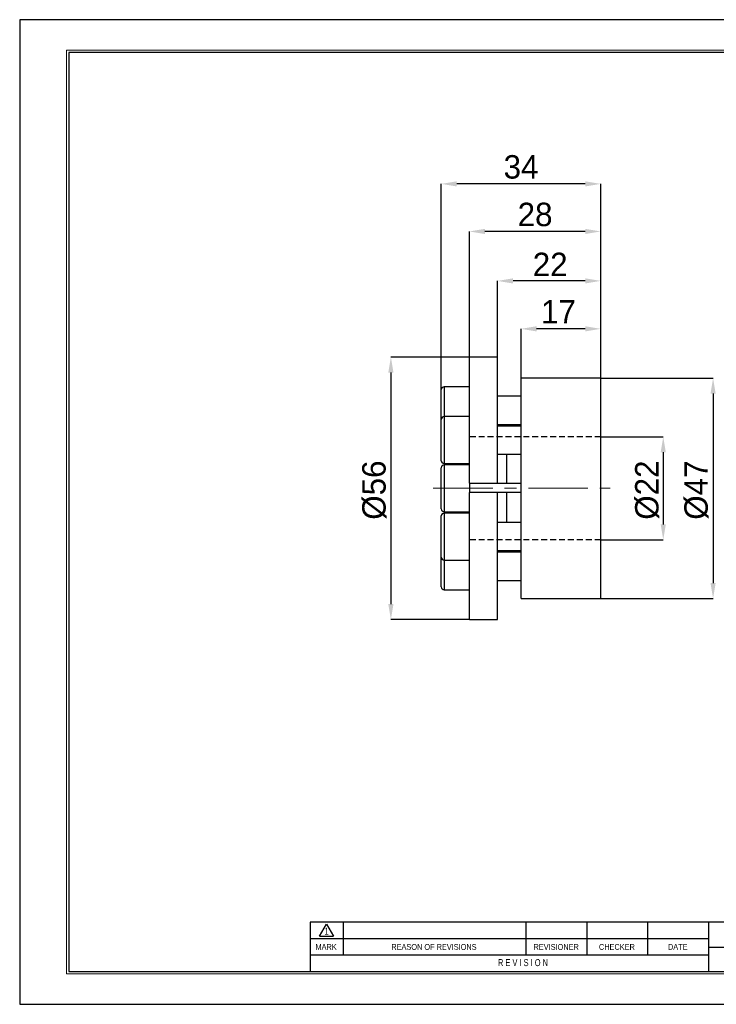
# Model space of a CAD drawing. Header units: millimetres. Extents: x 0 to 297, y 0 to 210.
# Tile 1 of 2: x 0 to 149, y 0 to 210. Entities that reach past the tile are written whole.
import ezdxf
from ezdxf.enums import TextEntityAlignment as Align

# ---------------------------------------------------------------- set-up
doc = ezdxf.new("R2010")
doc.units = ezdxf.units.MM
doc.header["$PDSIZE"] = -1
doc.linetypes.add('CENTERX2', pattern=[20.32, 12.7, -2.54, 2.54, -2.54])
doc.linetypes.add('HIDDEN', pattern=[1.905, 1.27, -0.635])
for name, color, linetype in [('가상선', 2, 'HIDDEN'), ('문자', 7, 'Continuous'), ('중심선', 1, 'CENTERX2')]:
    doc.layers.add(name, color=color, linetype=linetype)
doc.layers.add('치수선', color=5, linetype='Continuous', lineweight=15)
doc.styles.add('SLDTEXTSTYLE0', font='TXT', dxfattribs={"width": 0.75})
doc.styles.add('SLDTEXTSTYLE2', font='TXT', dxfattribs={"width": 0.75, "bigfont": 'bigfont'})
doc.styles.add('SLDTEXTSTYLE8', font='TXT', dxfattribs={"width": 0.633333})
doc.dimstyles.new('SLDDIMSTYLE0', dxfattribs={"dimtxt": 3.5, "dimasz": 3.302, "dimexe": 0, "dimexo": 0.0625, "dimgap": 0.875, "dimtad": 1, "dimrnd": 1e-09, "dimzin": 12, "dimdsep": 46, "dimtxsty": 'SLDTEXTSTYLE0', "dimsah": 1, "dimcen": 0.09, "dimadec": 0, "dimazin": 3, "dimtfac": 1, "dimtmove": 0, "dimatfit": 0, "dimfxl": 1, "dimfrac": 2, "dimtolj": 1, "dimtzin": 12, "dimarcsym": 0})
doc.dimstyles.new('SLDDIMSTYLE1', dxfattribs={"dimtxt": 3.5, "dimasz": 3.302, "dimexe": 0, "dimexo": 0.0625, "dimgap": 0.875, "dimtad": 1, "dimrnd": 1e-09, "dimzin": 12, "dimdsep": 46, "dimtxsty": 'SLDTEXTSTYLE0', "dimsah": 1, "dimcen": 0.09, "dimadec": 0, "dimazin": 3, "dimtfac": 1, "dimtofl": 0, "dimtmove": 0, "dimatfit": 3, "dimfxl": 1, "dimfrac": 2, "dimtolj": 1, "dimtzin": 12, "dimarcsym": 0})
doc.dimstyles.new('SLDDIMSTYLE2', dxfattribs={"dimtxt": 3.5, "dimasz": 3.302, "dimexe": 0, "dimexo": 0.0625, "dimgap": 0.875, "dimtad": 1, "dimdec": 0, "dimrnd": 1e-09, "dimzin": 12, "dimdsep": 46, "dimtxsty": 'SLDTEXTSTYLE0', "dimsah": 1, "dimcen": 0.09, "dimadec": 0, "dimazin": 3, "dimtfac": 1, "dimtofl": 0, "dimtmove": 0, "dimatfit": 3, "dimfxl": 1, "dimfrac": 2, "dimtolj": 1, "dimtzin": 12, "dimarcsym": 0})
doc.dimstyles.new('SLDDIMSTYLE3', dxfattribs={"dimtxt": 3.5, "dimasz": 3.302, "dimexe": 0, "dimexo": 0.0625, "dimgap": 0.875, "dimtad": 1, "dimdec": 0, "dimrnd": 1e-09, "dimzin": 12, "dimdsep": 46, "dimtxsty": 'SLDTEXTSTYLE0', "dimsah": 1, "dimcen": 0.09, "dimadec": 0, "dimazin": 3, "dimtfac": 1, "dimtdec": 0, "dimtofl": 0, "dimtmove": 0, "dimatfit": 3, "dimfxl": 1, "dimfrac": 2, "dimtolj": 1, "dimtzin": 12, "dimarcsym": 0})

# ---------------------------------------------------------------- blocks, each defined once
blk = doc.blocks.new('AAAA')
at = {"color": 250, "true_color": 0x191924}
for p, q in [((-298.87, 124.28), (-595.87, 124.28)), ((-595.87, 124.28), (-595.87, -85.72)), ((-595.87, -85.72), (-298.87, -85.72))]:
    blk.add_line(p, q, dxfattribs=at)
at = {"lineweight": 0}
for p, q in [((-305.37, 117.78), (-585.87, 117.78)), ((-585.87, 117.78), (-585.87, -79.22)), ((-585.87, -79.22), (-305.37, -79.22))]:
    blk.add_line(p, q, dxfattribs=at)
for p, q in [((-305.87, 117.28), (-585.37, 117.28)), ((-585.37, 117.28), (-585.37, -78.72)), ((-435.87, -68.22), (-533.87, -68.22)), ((-533.87, -68.22), (-533.87, -78.72)), ((-531.87, -71.21), (-530.37, -68.61)), ((-530.37, -68.61), (-528.87, -71.21)), ((-526.87, -68.22), (-526.87, -75.22)), ((-487.87, -68.22), (-487.87, -75.22)), ((-474.87, -68.22), (-474.87, -75.22)), ((-461.87, -68.22), (-461.87, -75.22)), ((-448.87, -68.22), (-448.87, -78.72)), ((-531.87, -71.21), (-528.87, -71.21)), ((-448.87, -71.72), (-533.87, -71.72)), ((-448.87, -75.22), (-533.87, -75.22)), ((-448.87, -73.52), (-435.87, -73.52)), ((-585.37, -78.72), (-305.87, -78.72))]:
    blk.add_line(p, q)
at = {"color": 250, "true_color": 0x191924, "width": 0.75}
for tag, height, style, p in [('TITLE', 2.5, 'SLDTEXTSTYLE2', (-358.7, -62.04)), ('도번', 2.5, 'SLDTEXTSTYLE2', (-344.69, -70.81)), ('필렛', 1.15, 'SLDTEXTSTYLE0', (-416.62, -75.73)), ('SCALE', 1.2, 'SLDTEXTSTYLE0', (-342.09, -76.51)), ('DATE', 1.2, 'SLDTEXTSTYLE0', (-318.85, -76.56)), ('모따기', 1.15, 'SLDTEXTSTYLE0', (-416.62, -78.33))]:
    blk.add_attdef(tag, text='', height=height, dxfattribs=dict(at, style=style)).set_placement(p, align=Align.BOTTOM_LEFT)
at = {"layer": '문자', "attachment_point": 2}
for s, insert, char_height, style in [('1', (-530.38, -69.37), 1.5, 'SLDTEXTSTYLE0'), ('MARK', (-530.48, -72.85), 1.25, 'SLDTEXTSTYLE0'), ('REASON OF REVISIONS', (-507.46, -72.85), 1.25, 'SLDTEXTSTYLE0'), ('REVISIONER', (-481.38, -72.85), 1.25, 'SLDTEXTSTYLE0'), ('CHECKER', (-468.42, -72.85), 1.25, 'SLDTEXTSTYLE0'), ('DATE', (-455.43, -72.85), 1.25, 'SLDTEXTSTYLE0'), ('R E V I S I O N', (-488.46, -76.07), 1.5, 'SLDTEXTSTYLE8')]:
    blk.add_mtext(s, dxfattribs=dict(at, insert=insert, char_height=char_height, style=style))
blk = doc.blocks.new('_D')
at = {"layer": 'Defpoints', "color": 0}
for p in [(124.02, 121.11), (124.02, 99.11), (137.37, 99.11)]:
    blk.add_point(p, dxfattribs=at)
at = {"layer": '치수선', "color": 0, "lineweight": -2}
for p, q in [((124.09, 121.11), (137.37, 121.11)), ((137.37, 117.81), (137.37, 102.41)), ((124.09, 99.11), (137.37, 99.11))]:
    blk.add_line(p, q, dxfattribs=at)
at = {"layer": '치수선', "color": 0}
for points in [[(136.82, 117.81), (137.92, 117.81), (137.37, 121.11)], [(136.82, 102.41), (137.92, 102.41), (137.37, 99.11)]]:
    blk.add_solid(points, dxfattribs=at)
at = {"layer": '치수선', "color": 3, "insert": (131.36, 109.73), "char_height": 5, "attachment_point": 2, "rotation": 90}
blk.add_mtext('\\A1;%%c22', dxfattribs=at)
blk = doc.blocks.new('_D_1')
at = {"layer": 'Defpoints', "color": 0}
for p in [(124.02, 133.61), (124.02, 86.61), (148.01, 86.61)]:
    blk.add_point(p, dxfattribs=at)
at = {"layer": '치수선', "color": 0, "lineweight": -2}
for p, q in [((124.09, 133.61), (148.01, 133.61)), ((148.01, 130.31), (148.01, 89.91)), ((124.09, 86.61), (148.01, 86.61))]:
    blk.add_line(p, q, dxfattribs=at)
at = {"layer": '치수선', "color": 0}
for points in [[(147.46, 130.31), (148.56, 130.31), (148.01, 133.61)], [(147.46, 89.91), (148.56, 89.91), (148.01, 86.61)]]:
    blk.add_solid(points, dxfattribs=at)
at = {"layer": '치수선', "color": 3, "insert": (141.87, 109.73), "char_height": 5, "attachment_point": 2, "rotation": 90}
blk.add_mtext('\\A1;%%c47', dxfattribs=at)
blk = doc.blocks.new('_D_2')
at = {"layer": 'Defpoints', "color": 0}
for p in [(96.01, 138.11), (79.25, 82.11), (96.01, 82.11)]:
    blk.add_point(p, dxfattribs=at)
at = {"layer": '치수선', "color": 0, "lineweight": -2}
for p, q in [((95.95, 138.11), (79.25, 138.11)), ((79.25, 134.81), (79.25, 85.41)), ((95.95, 82.11), (79.25, 82.11))]:
    blk.add_line(p, q, dxfattribs=at)
at = {"layer": '치수선', "color": 0}
for points in [[(78.7, 134.81), (79.8, 134.81), (79.25, 138.11)], [(78.7, 85.41), (79.8, 85.41), (79.25, 82.11)]]:
    blk.add_solid(points, dxfattribs=at)
at = {"layer": '치수선', "color": 3, "insert": (73.13, 109.73), "char_height": 5, "attachment_point": 2, "rotation": 90}
blk.add_mtext('\\A1;%%c56', dxfattribs=at)
blk = doc.blocks.new('_D_3')
at = {"layer": 'Defpoints', "color": 0}
for p in [(107.02, 144.13), (107.02, 133.61), (124.02, 133.61)]:
    blk.add_point(p, dxfattribs=at)
at = {"layer": '치수선', "color": 0, "lineweight": -2}
for p, q in [((107.02, 133.67), (107.02, 144.13)), ((120.72, 144.13), (110.33, 144.13)), ((124.02, 133.67), (124.02, 144.13))]:
    blk.add_line(p, q, dxfattribs=at)
at = {"layer": '치수선', "color": 0}
for points in [[(110.33, 144.68), (110.33, 143.58), (107.02, 144.13)], [(120.72, 144.68), (120.72, 143.58), (124.02, 144.13)]]:
    blk.add_solid(points, dxfattribs=at)
at = {"layer": '치수선', "color": 3, "insert": (115.02, 150.27), "char_height": 5, "attachment_point": 2}
blk.add_mtext('\\A1;17', dxfattribs=at)
blk = doc.blocks.new('_D_4')
at = {"layer": 'Defpoints', "color": 0}
for p in [(102.01, 154.35), (102.01, 138.11), (124.02, 133.61)]:
    blk.add_point(p, dxfattribs=at)
at = {"layer": '치수선', "color": 0, "lineweight": -2}
for p, q in [((102.01, 138.17), (102.01, 154.35)), ((120.72, 154.35), (105.31, 154.35)), ((124.02, 133.67), (124.02, 154.35))]:
    blk.add_line(p, q, dxfattribs=at)
at = {"layer": '치수선', "color": 0}
for points in [[(105.31, 154.9), (105.31, 153.8), (102.01, 154.35)], [(120.72, 154.9), (120.72, 153.8), (124.02, 154.35)]]:
    blk.add_solid(points, dxfattribs=at)
at = {"layer": '치수선', "color": 3, "insert": (113.24, 160.37), "char_height": 5, "attachment_point": 2}
blk.add_mtext('\\A1;22', dxfattribs=at)
blk = doc.blocks.new('_D_5')
at = {"layer": 'Defpoints', "color": 0}
for p in [(96.01, 164.9), (96.01, 138.11), (124.02, 133.61)]:
    blk.add_point(p, dxfattribs=at)
at = {"layer": '치수선', "color": 0, "lineweight": -2}
for p, q in [((96.01, 138.17), (96.01, 164.9)), ((120.72, 164.9), (99.31, 164.9)), ((124.02, 133.67), (124.02, 164.9))]:
    blk.add_line(p, q, dxfattribs=at)
at = {"layer": '치수선', "color": 0}
for points in [[(99.31, 165.45), (99.31, 164.35), (96.01, 164.9)], [(120.72, 165.45), (120.72, 164.35), (124.02, 164.9)]]:
    blk.add_solid(points, dxfattribs=at)
at = {"layer": '치수선', "color": 3, "insert": (110.02, 171.03), "char_height": 5, "attachment_point": 2}
blk.add_mtext('\\A1;28', dxfattribs=at)
blk = doc.blocks.new('_D_6')
at = {"layer": 'Defpoints', "color": 0}
for p in [(90.01, 175.04), (124.02, 133.61), (90.01, 131.15)]:
    blk.add_point(p, dxfattribs=at)
at = {"layer": '치수선', "color": 0, "lineweight": -2}
for p, q in [((90.01, 131.22), (90.01, 175.04)), ((120.72, 175.04), (93.31, 175.04)), ((124.02, 133.67), (124.02, 175.04))]:
    blk.add_line(p, q, dxfattribs=at)
at = {"layer": '치수선', "color": 0}
for points in [[(93.31, 175.59), (93.31, 174.49), (90.01, 175.04)], [(120.72, 175.59), (120.72, 174.49), (124.02, 175.04)]]:
    blk.add_solid(points, dxfattribs=at)
at = {"layer": '치수선', "color": 3, "insert": (107.02, 181.17), "char_height": 5, "attachment_point": 2}
blk.add_mtext('\\A1;34', dxfattribs=at)

msp = doc.modelspace()

# ---------------------------------------------------------------- linework, layer by layer
for p, q in [((102.009, 138.109), (96.009, 138.109)), ((96.009, 111.221), (96.009, 138.109)), ((102.009, 111.221), (102.009, 138.109)), ((124.024, 133.609), (107.024, 133.609)), ((107.024, 86.609), (107.024, 133.609)), ((124.024, 86.609), (124.024, 133.609)), ((90.009, 130.937), (90.009, 131.153)), ((90.009, 124.813), (90.009, 130.937)), ((96.009, 131.753), (90.609, 131.753)), ((90.609, 131.753), (90.609, 131.508)), ((90.609, 131.508), (90.609, 125.395)), ((107.024, 129.753), (102.009, 129.753)), ((90.009, 120.395), (90.009, 124.795)), ((96.009, 125.395), (90.609, 125.395)), ((90.609, 125.395), (90.609, 120.395)), ((102.009, 123.753), (107.024, 123.753)), ((104.009, 123.499), (102.009, 123.499)), ((107.024, 123.395), (102.009, 123.395)), ((105.258, 123.395), (104.009, 123.499)), ((104.009, 123.395), (104.009, 123.499)), ((90.009, 115.995), (90.009, 120.395)), ((90.609, 120.395), (90.609, 115.395)), ((102.009, 117.395), (107.024, 117.395)), ((104.009, 111.221), (104.009, 117.395)), ((90.009, 105.709), (90.009, 114.509)), ((90.609, 115.395), (96.009, 115.395)), ((96.009, 115.109), (90.609, 115.109)), ((90.609, 115.109), (90.609, 105.109)), ((96.009, 111.221), (102.009, 111.221)), ((96.009, 111.221), (96.009, 109.221)), ((96.009, 82.109), (96.009, 109.221)), ((102.009, 109.221), (96.009, 109.221)), ((102.009, 111.221), (104.009, 111.221)), ((102.009, 82.109), (102.009, 109.221)), ((104.009, 109.221), (102.009, 109.221)), ((104.009, 111.221), (107.024, 111.221)), ((104.009, 102.823), (104.009, 109.221)), ((107.024, 109.221), (104.009, 109.221)), ((90.609, 105.109), (96.009, 105.109)), ((90.009, 95.638), (90.009, 104.223)), ((96.009, 104.823), (90.609, 104.823)), ((90.609, 104.823), (90.609, 95.068)), ((107.024, 102.823), (102.009, 102.823)), ((102.009, 96.823), (107.024, 96.823)), ((102.009, 96.719), (104.009, 96.719)), ((104.009, 96.719), (105.258, 96.823)), ((104.009, 96.719), (104.009, 96.823)), ((90.009, 95.423), (90.009, 95.638)), ((90.009, 89.066), (90.009, 95.423)), ((90.609, 95.068), (90.609, 94.823)), ((90.609, 94.823), (96.009, 94.823)), ((90.609, 94.823), (90.609, 88.466)), ((107.024, 96.466), (102.009, 96.466)), ((102.009, 90.466), (107.024, 90.466)), ((90.609, 88.466), (96.009, 88.466)), ((107.024, 86.609), (124.024, 86.609)), ((96.009, 82.109), (102.009, 82.109))]:
    msp.add_line(p, q)
for centre, start, end in [((90.609, 131.153), 90, 180), ((90.609, 124.795), 90, 180), ((90.609, 115.995), 180, 270), ((90.609, 114.509), 90, 180), ((90.609, 105.709), 180, 270), ((90.609, 104.223), 90, 180), ((90.609, 95.423), 180, 270), ((90.609, 89.066), 180, 270)]:
    msp.add_arc(centre, 0.6, start, end)
at = {"layer": '가상선'}
for p, q in [((124.024, 121.109), (96.009, 121.109)), ((124.024, 99.109), (96.009, 99.109))]:
    msp.add_line(p, q, dxfattribs=at)
at = {"layer": '중심선', "linetype": 'CENTERX2', "lineweight": 0}
msp.add_line((88.287, 110.109), (126.024, 110.109), dxfattribs=at)

# ---------------------------------------------------------------- block references
at = {"color": 7, "linetype": 'Continuous'}
msp.add_blockref('AAAA', (595.902, 85.776), dxfattribs=at)

# ---------------------------------------------------------------- dimensions: what is measured, and where the dimension line sits
at = {"layer": '치수선', "color": 5, "true_color": 0x0000ff}
for base, p2, dimstyle, picture, middle in [((90.009, 175.036), (90.009, 131.153), 'SLDDIMSTYLE3', '_D_6', (107.016, 175.036)), ((96.009, 164.899), (96.009, 138.109), 'SLDDIMSTYLE3', '_D_5', (110.016, 164.899)), ((102.009, 154.354), (102.009, 138.109), 'SLDDIMSTYLE2', '_D_4', (113.243, 154.354)), ((107.024, 144.134), (107.024, 133.609), 'SLDDIMSTYLE0', '_D_3', (115.021, 144.134))]:
    dim = msp.add_linear_dim(base=base, p1=(124.024, 133.609), p2=p2, dimstyle=dimstyle, override={"dimtxt": 5, "dimgap": 1, "dimtxsty": 'Standard', "dimclrt": 3}, dxfattribs=at)
    dim.commit()
    dim.dimension.update_dxf_attribs({"geometry": picture, "text_midpoint": middle, "dimtype": 160})
for base, p1, p2, dimstyle, picture, middle in [((79.252, 82.109), (96.009, 138.109), (96.009, 82.109), 'SLDDIMSTYLE1', '_D_2', (79.252, 109.729)), ((148.005, 86.609), (124.024, 133.609), (124.024, 86.609), 'SLDDIMSTYLE1', '_D_1', (148.005, 109.729)), ((137.371, 99.109), (124.024, 121.109), (124.024, 99.109), 'SLDDIMSTYLE0', '_D', (137.371, 109.729))]:
    dim = msp.add_linear_dim(base=base, p1=p1, p2=p2, angle=90, text='%%c<>', dimstyle=dimstyle, override={"dimtxt": 5, "dimgap": 1, "dimtxsty": 'Standard', "dimclrt": 3}, dxfattribs=at)
    dim.commit()
    dim.dimension.update_dxf_attribs({"geometry": picture, "text_midpoint": middle, "dimtype": 160})

doc.saveas('drawing.dxf')
